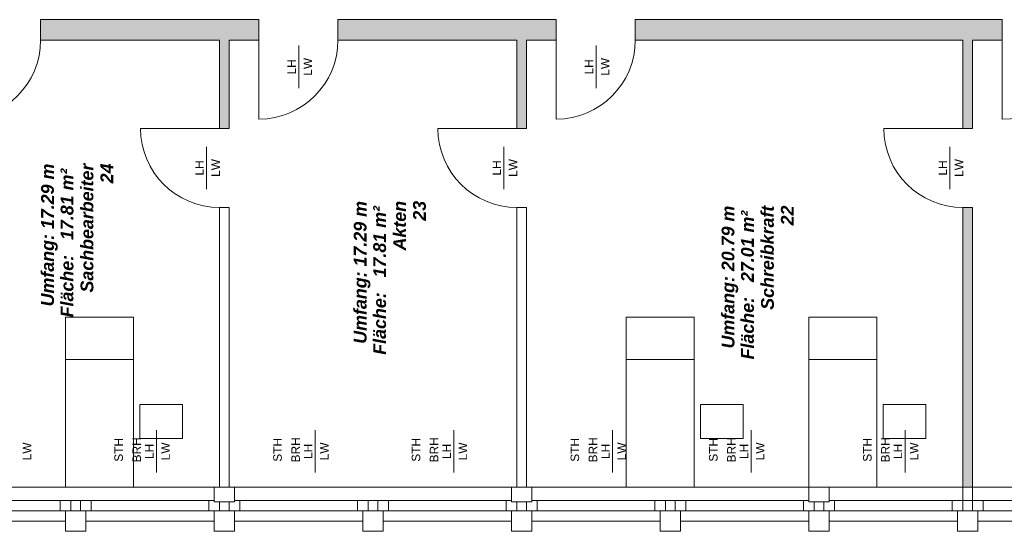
# Model space of a CAD drawing. Header units: metres. Extents: x -111 to 152, y -132 to 99.
# Tile 249 of 256: x 11 to 23, y 55 to 61. Entities that reach past the tile are written whole.
import ezdxf

# ---------------------------------------------------------------- set-up
doc = ezdxf.new("R2010")
doc.units = ezdxf.units.M
doc.layers.add('_EG - B (3D)', color=7, linetype='Continuous', lineweight=9)
doc.layers.add('COE_Bestand-allg.', color=7, linetype='Continuous', lineweight=9)
doc.styles.add('Arial', font='arial.ttf')
doc.styles.add('Arial (bold italic)', font='arialbi.ttf')

# ---------------------------------------------------------------- blocks, each defined once
blk = doc.blocks.new('Group-11')
at = {"layer": 'COE_Bestand-allg.', "linetype": 'Continuous', "lineweight": 0, "transparency": 33554687}
for points in [[(13.482, 60.988), (13.482, 59.948), (13.597, 59.948), (13.597, 60.988), (13.947, 60.988), (13.947, 61.228), (11.377, 61.228), (11.377, 60.988)], [(16.982, 60.988), (16.982, 59.948), (17.097, 59.948), (17.097, 60.988), (17.447, 60.988), (17.447, 61.228), (14.877, 61.228), (14.877, 60.988)], [(22.232, 60.988), (22.232, 59.948), (22.347, 59.948), (22.347, 60.988), (22.697, 60.988), (22.697, 61.228), (18.377, 61.228), (18.377, 60.988)], [(22.347, 55.728), (22.347, 59.018), (22.232, 59.018), (22.232, 55.728)]]:
    blk.add_hatch(color=252, dxfattribs=at).paths.add_polyline_path(points)
at = {"layer": 'COE_Bestand-allg.', "color": 7, "linetype": 'Continuous', "lineweight": 9, "transparency": 33554687}
for p, q in [((11.377, 61.228), (13.947, 61.228)), ((11.377, 61.228), (11.377, 60.988)), ((13.947, 61.228), (13.947, 60.988)), ((14.877, 61.228), (17.447, 61.228)), ((14.877, 61.228), (14.877, 60.988)), ((17.447, 61.228), (17.447, 60.988)), ((18.377, 61.228), (22.697, 61.228)), ((18.377, 61.228), (18.377, 60.988)), ((22.697, 61.228), (22.697, 60.988)), ((11.377, 60.988), (13.482, 60.988)), ((13.482, 60.988), (13.482, 59.948)), ((13.597, 60.988), (13.947, 60.988)), ((13.597, 60.988), (13.597, 59.948)), ((13.947, 60.988), (13.947, 60.058)), ((14.877, 60.988), (16.982, 60.988)), ((16.982, 60.988), (16.982, 59.948)), ((17.097, 60.988), (17.447, 60.988)), ((17.097, 60.988), (17.097, 59.948)), ((17.447, 60.988), (17.447, 60.058)), ((18.377, 60.988), (22.232, 60.988)), ((22.232, 60.988), (22.232, 59.948)), ((22.347, 60.988), (22.697, 60.988)), ((22.347, 60.988), (22.347, 59.948)), ((22.697, 60.988), (22.697, 60.058)), ((14.415, 60.423), (14.415, 60.923)), ((17.915, 60.423), (17.915, 60.923)), ((13.482, 59.948), (12.552, 59.948)), ((13.482, 59.948), (13.597, 59.948)), ((16.982, 59.948), (16.052, 59.948)), ((16.982, 59.948), (17.097, 59.948)), ((22.232, 59.948), (21.302, 59.948)), ((22.232, 59.948), (22.347, 59.948)), ((13.33, 59.233), (13.33, 59.733)), ((16.83, 59.233), (16.83, 59.733)), ((22.08, 59.233), (22.08, 59.733)), ((13.482, 59.018), (13.482, 55.728)), ((13.482, 59.018), (13.597, 59.018)), ((13.597, 59.018), (13.597, 55.728)), ((16.982, 59.018), (16.982, 55.728)), ((16.982, 59.018), (17.097, 59.018)), ((17.097, 59.018), (17.097, 55.728)), ((22.232, 59.018), (22.232, 55.568)), ((22.232, 59.018), (22.347, 59.018)), ((22.347, 59.018), (22.347, 55.568)), ((12.47, 57.228), (11.67, 57.228)), ((19.07, 57.228), (18.27, 57.228)), ((21.22, 57.228), (20.42, 57.228)), ((12.74, 55.898), (12.74, 56.398)), ((14.61, 55.898), (14.61, 56.398)), ((16.24, 55.898), (16.24, 56.398)), ((18.11, 55.898), (18.11, 56.398)), ((19.74, 55.898), (19.74, 56.398)), ((21.553, 55.898), (21.553, 56.398)), ((13.42, 55.728), (10.16, 55.728)), ((16.92, 55.728), (13.66, 55.728)), ((20.42, 55.728), (17.16, 55.728)), ((23.92, 55.728), (20.66, 55.728)), ((11.607, 55.568), (10.223, 55.568)), ((11.732, 55.568), (11.607, 55.568)), ((11.607, 55.448), (11.607, 55.568)), ((11.847, 55.568), (11.732, 55.568)), ((11.732, 55.448), (11.732, 55.568)), ((11.847, 55.448), (11.847, 55.568)), ((11.847, 55.568), (11.972, 55.568)), ((11.972, 55.448), (11.972, 55.568)), ((11.972, 55.568), (13.357, 55.568)), ((13.42, 55.568), (13.357, 55.568)), ((13.357, 55.448), (13.357, 55.568)), ((13.482, 55.448), (13.482, 55.555)), ((13.597, 55.448), (13.597, 55.555)), ((13.66, 55.568), (13.723, 55.568)), ((15.107, 55.568), (13.723, 55.568)), ((13.723, 55.448), (13.723, 55.568)), ((15.232, 55.568), (15.107, 55.568)), ((15.107, 55.448), (15.107, 55.568)), ((15.347, 55.568), (15.232, 55.568)), ((15.232, 55.448), (15.232, 55.568)), ((15.347, 55.448), (15.347, 55.568)), ((15.347, 55.568), (15.472, 55.568)), ((15.472, 55.448), (15.472, 55.568)), ((15.472, 55.568), (16.857, 55.568)), ((16.92, 55.568), (16.857, 55.568)), ((16.857, 55.448), (16.857, 55.568)), ((16.982, 55.448), (16.982, 55.555)), ((17.097, 55.448), (17.097, 55.555)), ((17.16, 55.568), (17.223, 55.568)), ((18.607, 55.568), (17.223, 55.568)), ((17.223, 55.448), (17.223, 55.568)), ((18.732, 55.568), (18.607, 55.568)), ((18.607, 55.448), (18.607, 55.568)), ((18.847, 55.568), (18.732, 55.568)), ((18.732, 55.448), (18.732, 55.568)), ((18.847, 55.448), (18.847, 55.568)), ((18.847, 55.568), (18.972, 55.568)), ((18.972, 55.448), (18.972, 55.568)), ((18.972, 55.568), (20.357, 55.568)), ((20.42, 55.568), (20.357, 55.568)), ((20.357, 55.448), (20.357, 55.568)), ((20.482, 55.448), (20.482, 55.555)), ((20.597, 55.448), (20.597, 55.555)), ((20.66, 55.568), (20.723, 55.568)), ((22.107, 55.568), (20.723, 55.568)), ((20.723, 55.448), (20.723, 55.568)), ((22.232, 55.568), (22.107, 55.568)), ((22.107, 55.448), (22.107, 55.568)), ((22.347, 55.568), (22.232, 55.568)), ((22.232, 55.448), (22.232, 55.568)), ((22.347, 55.448), (22.347, 55.568)), ((22.347, 55.568), (22.472, 55.568)), ((22.472, 55.448), (22.472, 55.568)), ((22.472, 55.568), (23.857, 55.568)), ((11.607, 55.448), (10.223, 55.448)), ((11.67, 55.448), (11.607, 55.448)), ((11.91, 55.448), (11.972, 55.448)), ((11.972, 55.448), (13.357, 55.448)), ((13.42, 55.448), (13.357, 55.448)), ((13.66, 55.448), (13.723, 55.448)), ((15.107, 55.448), (13.723, 55.448)), ((15.17, 55.448), (15.107, 55.448)), ((15.41, 55.448), (15.472, 55.448)), ((15.472, 55.448), (16.857, 55.448)), ((16.92, 55.448), (16.857, 55.448)), ((17.16, 55.448), (17.223, 55.448)), ((18.607, 55.448), (17.223, 55.448)), ((18.67, 55.448), (18.607, 55.448)), ((18.91, 55.448), (18.972, 55.448)), ((18.972, 55.448), (20.357, 55.448)), ((20.42, 55.448), (20.357, 55.448)), ((20.66, 55.448), (20.723, 55.448)), ((22.107, 55.448), (20.723, 55.448)), ((22.17, 55.448), (22.107, 55.448)), ((22.41, 55.448), (22.472, 55.448)), ((22.472, 55.448), (23.857, 55.448)), ((11.67, 55.328), (10.16, 55.328)), ((11.91, 55.328), (13.42, 55.328)), ((15.17, 55.328), (13.66, 55.328)), ((15.41, 55.328), (16.92, 55.328)), ((18.67, 55.328), (17.16, 55.328)), ((18.91, 55.328), (20.42, 55.328)), ((22.17, 55.328), (20.66, 55.328)), ((22.41, 55.328), (23.92, 55.328))]:
    blk.add_line(p, q, dxfattribs=at)
at = {"layer": 'COE_Bestand-allg.', "color": 7, "linetype": 'Continuous', "lineweight": 9, "transparency": 33554687, "flags": 128}
for points in [[(13.482, 60.988), (13.482, 59.948), (13.597, 59.948), (13.597, 60.988), (13.947, 60.988), (13.947, 61.228), (11.377, 61.228), (11.377, 60.988)], [(16.982, 60.988), (16.982, 59.948), (17.097, 59.948), (17.097, 60.988), (17.447, 60.988), (17.447, 61.228), (14.877, 61.228), (14.877, 60.988)], [(22.232, 60.988), (22.232, 59.948), (22.347, 59.948), (22.347, 60.988), (22.697, 60.988), (22.697, 61.228), (18.377, 61.228), (18.377, 60.988)], [(22.347, 55.728), (22.347, 59.018), (22.232, 59.018), (22.232, 55.728)], [(12.47, 55.728), (11.67, 55.728), (11.67, 57.728), (12.47, 57.728)], [(19.07, 55.728), (18.27, 55.728), (18.27, 57.728), (19.07, 57.728)], [(21.22, 55.728), (20.42, 55.728), (20.42, 57.728), (21.22, 57.728)], [(13.66, 55.728), (13.42, 55.728), (13.42, 55.555), (13.66, 55.555)], [(17.16, 55.728), (16.92, 55.728), (16.92, 55.555), (17.16, 55.555)], [(20.66, 55.728), (20.42, 55.728), (20.42, 55.555), (20.66, 55.555)], [(11.67, 55.448), (11.91, 55.448), (11.91, 55.208), (11.67, 55.208)], [(13.66, 55.448), (13.42, 55.448), (13.42, 55.208), (13.66, 55.208)], [(15.17, 55.448), (15.41, 55.448), (15.41, 55.208), (15.17, 55.208)], [(17.16, 55.448), (16.92, 55.448), (16.92, 55.208), (17.16, 55.208)], [(18.67, 55.448), (18.91, 55.448), (18.91, 55.208), (18.67, 55.208)], [(20.66, 55.448), (20.42, 55.448), (20.42, 55.208), (20.66, 55.208)], [(22.17, 55.448), (22.41, 55.448), (22.41, 55.208), (22.17, 55.208)]]:
    blk.add_lwpolyline(points, close=True, dxfattribs=at)
for points in [[(13.045, 56.298), (12.545, 56.298), (12.545, 56.698), (13.045, 56.698), (13.045, 56.298)], [(19.645, 56.298), (19.145, 56.298), (19.145, 56.698), (19.645, 56.698), (19.645, 56.298)], [(21.795, 56.298), (21.295, 56.298), (21.295, 56.698), (21.795, 56.698), (21.795, 56.298)]]:
    blk.add_lwpolyline(points, dxfattribs=at)
at = {"layer": 'COE_Bestand-allg.', "color": 7, "linetype": 'Continuous', "lineweight": 9, "transparency": 33554687}
for centre, start, end in [((10.447, 60.988), 270, 0), ((13.947, 60.988), 270, 0), ((17.447, 60.988), 270, 0), ((22.697, 60.988), 270, 0), ((13.482, 59.948), 180, 270), ((16.982, 59.948), 180, 270), ((22.232, 59.948), 180, 270)]:
    blk.add_arc(centre, 0.93, start, end, dxfattribs=at)
at = {"layer": 'COE_Bestand-allg.', "color": 7, "transparency": 33554687, "rotation": 90, "line_spacing_factor": 0.25}
for s, insert, char_height, attachment_point, style in [('LH', (14.281, 60.673), 0.1002, 2, 'Arial'), ('LW', (14.572, 60.673), 0.1002, 8, 'Arial'), ('LH', (17.781, 60.673), 0.1002, 2, 'Arial'), ('LW', (18.072, 60.673), 0.1002, 8, 'Arial'), ('LW', (13.487, 59.483), 0.1002, 8, 'Arial'), ('LW', (16.987, 59.483), 0.1002, 8, 'Arial'), ('LW', (22.237, 59.483), 0.1002, 8, 'Arial'), ('Sachbearbeiter', (11.847, 58.017), 0.15027, 1, 'Arial (bold italic)'), ('24', (12.081, 59.302), 0.1503, 1, 'Arial (bold italic)'), ('LH', (13.196, 59.483), 0.1002, 2, 'Arial'), ('LH', (16.696, 59.483), 0.1002, 2, 'Arial'), ('LH', (21.946, 59.483), 0.1002, 2, 'Arial'), ('Umfang: 17.29 m', (11.383, 57.854), 0.15027, 1, 'Arial (bold italic)'), ('Fläche:   17.81 m² ', (11.612, 57.725), 0.15027, 1, 'Arial (bold italic)'), ('Umfang: 17.29 m', (15.063, 57.414), 0.15027, 1, 'Arial (bold italic)'), ('Akten', (15.527, 58.512), 0.1503, 1, 'Arial (bold italic)'), ('23', (15.761, 58.862), 0.1503, 1, 'Arial (bold italic)'), ('22', (20.091, 58.807), 0.1503, 1, 'Arial (bold italic)'), ('Fläche:   17.81 m² ', (15.292, 57.285), 0.15027, 1, 'Arial (bold italic)'), ('Umfang: 20.79 m', (19.393, 57.359), 0.15027, 1, 'Arial (bold italic)'), ('Schreibkraft', (19.857, 57.814), 0.15027, 1, 'Arial (bold italic)'), ('Fläche:   27.01 m² ', (19.622, 57.23), 0.15027, 1, 'Arial (bold italic)'), ('LW', (11.267, 56.148), 0.1002, 8, 'Arial'), ('STH', (12.245, 56.166), 0.1002, 2, 'Arial'), ('BRH', (12.558, 56.166), 0.1002, 8, 'Arial'), ('LH', (12.606, 56.148), 0.1002, 2, 'Arial'), ('LW', (12.897, 56.148), 0.1002, 8, 'Arial'), ('STH', (14.115, 56.166), 0.1002, 2, 'Arial'), ('BRH', (14.428, 56.166), 0.1002, 8, 'Arial'), ('LH', (14.476, 56.148), 0.1002, 2, 'Arial'), ('LW', (14.767, 56.148), 0.1002, 8, 'Arial'), ('STH', (15.745, 56.166), 0.1002, 2, 'Arial'), ('BRH', (16.058, 56.166), 0.1002, 8, 'Arial'), ('LH', (16.106, 56.148), 0.1002, 2, 'Arial'), ('LW', (16.397, 56.148), 0.1002, 8, 'Arial'), ('STH', (17.615, 56.166), 0.1002, 2, 'Arial'), ('BRH', (17.928, 56.166), 0.1002, 8, 'Arial'), ('LH', (17.976, 56.148), 0.1002, 2, 'Arial'), ('LW', (18.267, 56.148), 0.1002, 8, 'Arial'), ('STH', (19.245, 56.166), 0.1002, 2, 'Arial'), ('BRH', (19.558, 56.166), 0.1002, 8, 'Arial'), ('LH', (19.606, 56.148), 0.1002, 2, 'Arial'), ('LW', (19.897, 56.148), 0.1002, 8, 'Arial'), ('STH', (21.058, 56.166), 0.1002, 2, 'Arial'), ('BRH', (21.371, 56.166), 0.1002, 8, 'Arial'), ('LH', (21.418, 56.148), 0.1002, 2, 'Arial'), ('LW', (21.709, 56.148), 0.1002, 8, 'Arial')]:
    blk.add_mtext(s, dxfattribs=dict(at, insert=insert, char_height=char_height, attachment_point=attachment_point, style=style))
blk = doc.blocks.new('EG - B (3D)')
at = {"layer": 'COE_Bestand-allg.', "color": 7, "transparency": 33554687}
blk.add_blockref('Group-11', (0, 0), dxfattribs=at)

msp = doc.modelspace()

# ---------------------------------------------------------------- block references
at = {"layer": '_EG - B (3D)'}
msp.add_blockref('EG - B (3D)', (0, 0), dxfattribs=at)

doc.saveas('drawing.dxf')
